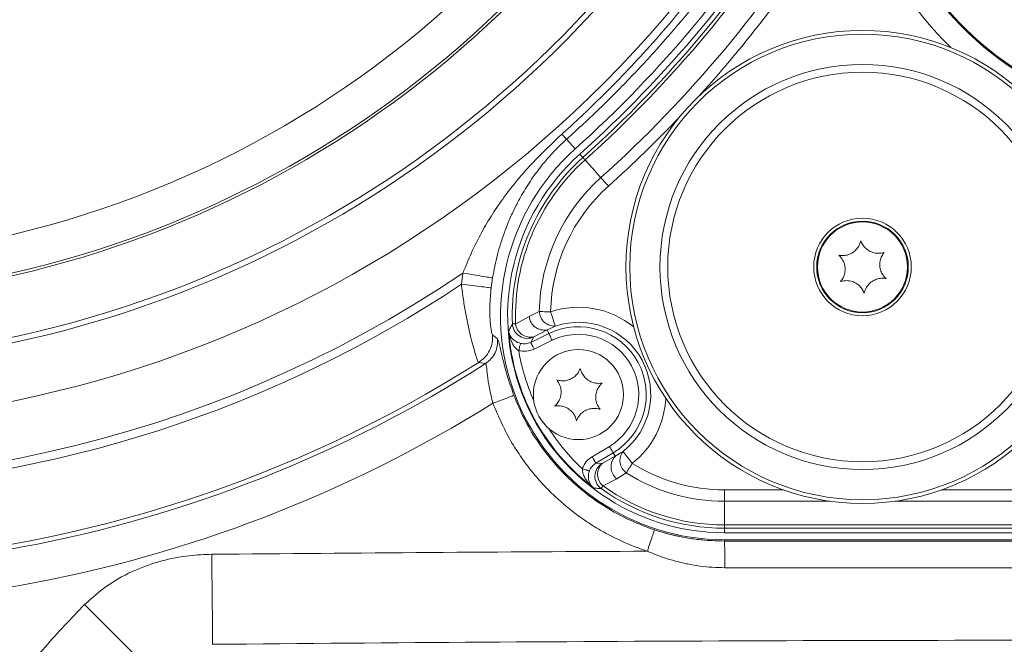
# Model space of a CAD drawing. Header units: millimetres. Extents: x 0 to 8410, y 0 to 5940.
# Tile 67 of 180: x 3609 to 3740, y 2994 to 3077. Entities that reach past the tile are written whole.
import ezdxf

# ---------------------------------------------------------------- set-up
doc = ezdxf.new("R2010")
doc.units = ezdxf.units.MM
doc.header["$LTSCALE"] = 10

msp = doc.modelspace()

# ---------------------------------------------------------------- linework, layer by layer
at = {"color": 8, "linetype": 'Continuous', "lineweight": 0}
for p, q in [((3682.59, 3060.09), (3681.44, 3061.37)), ((3683.62, 3058.94), (3683.22, 3059.39)), ((3667.44, 3042.06), (3667.65, 3043.55)), ((3671.59, 3042.91), (3671.4, 3041.59)), ((3674.67, 3036.8), (3676.45, 3037.79)), ((3676.45, 3037.79), (3677.81, 3038.43)), ((3678.86, 3035.99), (3677.1, 3035.06)), ((3679.96, 3036.5), (3678.86, 3035.99)), ((3678.86, 3035.99), (3679.09, 3035.5)), ((3671.58, 3035.35), (3672.25, 3034.8)), ((3676.67, 3034.33), (3679.09, 3035.5)), ((3677.1, 3035.06), (3676.67, 3034.33)), ((3679.53, 3034.6), (3677.11, 3033.43)), ((3670.66, 3031.51), (3669.74, 3031.65)), ((3684.84, 3019.09), (3687.15, 3020.47)), ((3687.66, 3019.61), (3685.35, 3018.24)), ((3686.19, 3018.2), (3687.94, 3019.15)), ((3687.94, 3019.15), (3687.66, 3019.61)), ((3685.35, 3018.24), (3686.19, 3018.2)), ((3689.4, 3016.94), (3688.12, 3016.15)), ((3688.12, 3016.15), (3686.31, 3015.2)), ((3702.5, 3014.68), (3710.34, 3014.68)), ((3702.5, 3014.68), (3702.5, 3013.18)), ((3731.38, 3014.68), (3774.99, 3014.68)), ((3716.49, 3013.18), (3702.5, 3013.18)), ((3702.5, 3010.01), (3702.5, 3013.18)), ((3775.69, 3013.18), (3725.23, 3013.18)), ((3702.5, 3010.01), (3777.18, 3010.01)), ((3702.5, 3010.01), (3702.5, 3009.58)), ((3777.39, 3009.58), (3702.5, 3009.58)), ((3702.5, 3009.58), (3702.5, 3008.98)), ((3702.5, 3008.03), (3702.5, 3007.87)), ((3702.5, 3007.87), (3778.11, 3007.87))]:
    msp.add_line(p, q, dxfattribs=at)
at = {"color": 7, "linetype": 'Continuous', "lineweight": 0}
for p, q in [((3687.94, 3019.15), (3688.97, 3019.79)), ((3702.5, 3008.98), (3777.68, 3008.98)), ((3778.13, 3008.03), (3702.5, 3008.03))]:
    msp.add_line(p, q, dxfattribs=at)
at = {"color": 8, "linetype": 'Continuous', "lineweight": 0, "flags": 128}
for points in [[(3683.62, 3058.94), (3683.63, 3058.93), (3683.65, 3058.91), (3683.67, 3058.88), (3683.7, 3058.85), (3683.74, 3058.8), (3683.79, 3058.75), (3683.85, 3058.69), (3683.91, 3058.62)], [(3683.91, 3058.62), (3684.17, 3058.33), (3684.43, 3058.04), (3684.69, 3057.75), (3684.95, 3057.46), (3685.22, 3057.16), (3685.48, 3056.86), (3685.75, 3056.56), (3686.02, 3056.26)], [(3686.02, 3056.26), (3686.12, 3056.15), (3686.23, 3056.03), (3686.35, 3055.9), (3686.47, 3055.76), (3686.61, 3055.61), (3686.74, 3055.46), (3686.88, 3055.3), (3687.03, 3055.14)], [(3677.81, 3038.43), (3677.96, 3038.42), (3678.13, 3038.42), (3678.3, 3038.42), (3678.49, 3038.41), (3678.69, 3038.41), (3678.9, 3038.4), (3679.11, 3038.4), (3679.32, 3038.39)], [(3679.96, 3036.5), (3679.94, 3036.55), (3679.9, 3036.66), (3679.84, 3036.84), (3679.76, 3037.08), (3679.67, 3037.36), (3679.56, 3037.68), (3679.44, 3038.03), (3679.32, 3038.39)], [(3674.24, 3036.78), (3674.25, 3036.78), (3674.27, 3036.78), (3674.31, 3036.78), (3674.36, 3036.79), (3674.42, 3036.79), (3674.49, 3036.79), (3674.57, 3036.79), (3674.67, 3036.8)], [(3679.09, 3035.5), (3679.1, 3035.48), (3679.13, 3035.42), (3679.17, 3035.34), (3679.23, 3035.23), (3679.29, 3035.09), (3679.36, 3034.94), (3679.44, 3034.77), (3679.53, 3034.6)], [(3675.31, 3034.19), (3675.31, 3034.16), (3675.29, 3034.1), (3675.27, 3034.01), (3675.24, 3033.89), (3675.2, 3033.74), (3675.16, 3033.58), (3675.12, 3033.4), (3675.07, 3033.22)], [(3676.67, 3034.33), (3676.68, 3034.31), (3676.71, 3034.25), (3676.75, 3034.17), (3676.81, 3034.06), (3676.87, 3033.92), (3676.95, 3033.77), (3677.03, 3033.6), (3677.11, 3033.43)], [(3687.66, 3019.61), (3687.65, 3019.64), (3687.61, 3019.69), (3687.57, 3019.77), (3687.5, 3019.88), (3687.43, 3020), (3687.34, 3020.15), (3687.24, 3020.31), (3687.15, 3020.47)], [(3685.35, 3018.24), (3685.34, 3018.26), (3685.31, 3018.31), (3685.26, 3018.39), (3685.19, 3018.5), (3685.12, 3018.63), (3685.03, 3018.77), (3684.94, 3018.93), (3684.84, 3019.09)], [(3688.97, 3019.79), (3689, 3019.75), (3689.07, 3019.65), (3689.19, 3019.5), (3689.34, 3019.31), (3689.53, 3019.07), (3689.74, 3018.8), (3689.96, 3018.51), (3690.2, 3018.21)], [(3690.2, 3018.21), (3690.09, 3018.03), (3689.97, 3017.86), (3689.87, 3017.68), (3689.76, 3017.51), (3689.66, 3017.35), (3689.57, 3017.2), (3689.48, 3017.06), (3689.4, 3016.94)], [(3684.49, 3017.18), (3684.46, 3017.19), (3684.4, 3017.21), (3684.31, 3017.24), (3684.19, 3017.28), (3684.05, 3017.33), (3683.89, 3017.39), (3683.72, 3017.44), (3683.54, 3017.51)], [(3686.31, 3015.2), (3686.25, 3015.13), (3686.2, 3015.06), (3686.16, 3015), (3686.13, 3014.95), (3686.1, 3014.91), (3686.08, 3014.88), (3686.06, 3014.86), (3686.06, 3014.85)], [(3634.31, 2994.11), (3634.31, 2994.41), (3634.3, 2995.14), (3634.29, 2996.28), (3634.27, 2997.77), (3634.26, 2999.57), (3634.24, 3001.61), (3634.22, 3003.82), (3634.2, 3006.11)], [(3625.1, 2991.55), (3624.54, 2992.11), (3623.82, 2992.83), (3622.96, 2993.69), (3621.97, 2994.67), (3620.88, 2995.76), (3619.71, 2996.93), (3618.49, 2998.15), (3617.24, 2999.4)]]:
    msp.add_lwpolyline(points, dxfattribs=at)
at = {"color": 7, "linetype": 'Continuous', "lineweight": 0}
for centre, radius in [((3720.86, 3044.37), 31.5), ((3720.86, 3044.37), 6.5), ((3720.86, 3044.37), 6), ((3683.03, 3027.37), 6)]:
    msp.add_circle(centre, radius, dxfattribs=at)
at = {"color": 8, "linetype": 'Continuous', "lineweight": 0}
for radius in [31, 26.97, 25.94, 6.1]:
    msp.add_circle((3720.86, 3044.37), radius, dxfattribs=at)
for centre, radius, start, end in [((3577.03, 3177.87), 132.76, 277.9961, 345.325), ((3577.03, 3177.87), 154.43, 196.8234, 332.2379), ((3577.03, 3177.87), 137.75, 274.7213, 337.4905), ((3577.03, 3177.87), 138.1, 275.0676, 337.1189), ((3577.03, 3177.87), 146.09, 275.0676, 333.8494), ((3577.03, 3177.87), 146.83, 273.4251, 333.2028), ((3763.93, 3105.77), 44.89, 192.0168, 225.7967), ((3763.93, 3105.77), 41.89, 192.0168, 252.8416), ((3577.03, 3177.87), 159.71, 311.8683, 328.4985), ((3577.03, 3177.87), 160.14, 311.8683, 328.4985), ((3577.03, 3177.87), 163.3, 311.8683, 328.4985), ((3577.03, 3177.87), 164.81, 317.8104, 328.4985), ((3577.03, 3177.87), 162.03, 219.5163, 304.0054), ((3577.03, 3177.87), 164.81, 311.8683, 316.4559), ((3702.5, 3037.87), 28.29, 131.8683, 182.2093), ((3702.5, 3037.87), 27.86, 131.8683, 182.2093), ((3702.5, 3037.87), 24.7, 131.8683, 178.7093), ((3702.5, 3037.87), 23.19, 131.8683, 178.7093), ((3577.03, 3177.87), 163.15, 240.9388, 303.6526), ((3683.03, 3027.37), 11.63, 50.7272, 108.6), ((3678.48, 3037.99), 2.03, 185.7252, 280.7816), ((3679.81, 3038.49), 1.99, 181.7329, 274.2759), ((3676.24, 3036.86), 2, 182.3514, 295.6893), ((3676.67, 3037.03), 2.02, 186.56, 282.4474), ((3683.03, 3027.37), 9.03, 300.8313, 115.8313), ((3683.03, 3027.37), 9.63, 308.0627, 108.6), ((3702.5, 3037.87), 28.82, 183.9441, 232.7185), ((3683.03, 3027.37), 8.03, 300.8313, 115.8313), ((3702.5, 3037.87), 27.82, 189.6187, 204.0003), ((3577.03, 3177.87), 173.13, 245.4906, 302.3774), ((3577.03, 3177.87), 173.75, 258.5659, 302.6073), ((3683.03, 3027.37), 11.63, 308.0627, 357.6693), ((3577.03, 3177.87), 178.74, 258.5659, 301.9542), ((3702.5, 3037.87), 27.82, 212.6623, 227.0439), ((3689.4, 3017.73), 2.03, 135.8808, 230.9375), ((3690.55, 3018.57), 1.99, 142.3867, 234.9299), ((3687.22, 3016.48), 2, 120.974, 234.3105), ((3687.6, 3016.75), 2.02, 134.2147, 230.1037), ((3702.5, 3037.87), 23.19, 237.9533, 270), ((3702.5, 3037.87), 24.7, 237.9533, 270), ((3702.5, 3037.87), 27.86, 234.4533, 270), ((3702.5, 3037.87), 28.29, 234.4533, 270), ((3752.03, -9643.63), 12650.28, 90.270932, 90.533694), ((3752.03, -9643.63), 12638.29, 89.881848, 90.533694)]:
    msp.add_arc(centre, radius, start, end, dxfattribs=at)
at = {"color": 7, "linetype": 'Continuous', "lineweight": 0}
for centre, radius, start, end in [((3763.93, 3105.77), 41.75, 136.015, 252.6753), ((3577.03, 3177.87), 158.16, 311.8683, 328.4985), ((3577.03, 3177.87), 159.1, 311.8683, 328.4985), ((3702.5, 3037.87), 29.84, 131.8683, 270), ((3702.5, 3037.87), 28.9, 131.8683, 270)]:
    msp.add_arc(centre, radius, start, end, dxfattribs=at)
at = {"color": 8, "linetype": 'Continuous', "lineweight": 0}
for points, knots in [([(3680.83, 3062.06), (3681.55, 3062.72), (3683.14, 3064.16), (3685.69, 3066.6), (3688.59, 3069.51), (3691.8, 3072.93), (3695.2, 3076.79), (3699.06, 3081.49), (3702.94, 3086.65), (3706.57, 3091.9), (3708.62, 3095.18), (3709.55, 3096.66)], [0, 0, 0, 0, 0.065071, 0.143128, 0.234167, 0.338185, 0.455177, 0.575753, 0.742678, 0.884091, 1, 1, 1, 1]), ([(3710.43, 3096.12), (3709.88, 3095.23), (3708.69, 3093.31), (3706.68, 3090.27), (3704.32, 3086.86), (3701.56, 3083.12), (3698.41, 3079.12), (3695.36, 3075.5), (3692.71, 3072.53), (3690.58, 3070.24), (3688.43, 3068.02), (3686.14, 3065.74), (3683.77, 3063.48), (3682.2, 3062.06), (3681.44, 3061.37)], [0, 0, 0, 0, 0.069028, 0.149214, 0.240557, 0.343059, 0.456716, 0.57654, 0.655899, 0.719662, 0.783015, 0.86024, 0.932568, 1, 1, 1, 1]), ([(3667.65, 3043.55), (3668.01, 3044.46), (3668.76, 3046.33), (3670.09, 3048.95), (3671.55, 3051.42), (3673.72, 3054.56), (3676.71, 3058.18), (3679.5, 3060.81), (3680.83, 3062.06)], [0, 0, 0, 0, 0.126815, 0.259395, 0.382565, 0.504827, 0.765034, 1, 1, 1, 1]), ([(3681.44, 3061.37), (3681.07, 3061.02), (3680.29, 3060.3), (3679.16, 3059.1), (3677.9, 3057.61), (3676.58, 3055.8), (3675.42, 3053.9), (3674.49, 3052.12), (3673.76, 3050.51), (3672.97, 3048.49), (3672.18, 3045.97), (3671.79, 3043.95), (3671.59, 3042.91)], [0, 0, 0, 0, 0.06985, 0.145613, 0.227808, 0.344752, 0.465455, 0.54802, 0.633399, 0.718311, 0.854416, 1, 1, 1, 1]), ([(3681.44, 3061.37), (3681.4, 3061.42), (3681.32, 3061.5), (3680.99, 3061.87), (3680.83, 3062.06)], [0, 0, 0, 0, 0.500001, 1, 1, 1, 1]), ([(3671.59, 3042.91), (3671.51, 3042.92), (3671.35, 3042.95), (3670.43, 3043.1), (3669.13, 3043.31), (3668.13, 3043.47), (3667.65, 3043.55)], [0, 0, 0, 0, 0.240773, 0.5, 0.759228, 1, 1, 1, 1]), ([(3669.74, 3031.65), (3669.7, 3031.71), (3669.62, 3031.83), (3669.39, 3032.49), (3669.1, 3033.46), (3668.75, 3034.75), (3668.38, 3036.32), (3668.02, 3038.1), (3667.69, 3040.04), (3667.52, 3041.38), (3667.44, 3042.06)], [0, 0, 0, 0, 0.124382, 0.247192, 0.368951, 0.490171, 0.615953, 0.7436, 0.868727, 1, 1, 1, 1]), ([(3671.4, 3041.59), (3671.33, 3041.6), (3671.17, 3041.62), (3670.24, 3041.73), (3668.93, 3041.89), (3667.92, 3042.01), (3667.44, 3042.06)], [0, 0, 0, 0, 0.240773, 0.5, 0.759227, 1, 1, 1, 1]), ([(3671.4, 3041.59), (3671.33, 3040.77), (3671.22, 3039.55), (3671.22, 3038.09), (3671.27, 3037.14), (3671.34, 3036.38), (3671.46, 3035.6), (3671.53, 3035.45), (3671.58, 3035.35)], [0, 0, 0, 0, 0.261345, 0.388265, 0.512682, 0.635064, 0.757766, 1, 1, 1, 1]), ([(3673.75, 3035.89), (3673.76, 3035.91), (3673.81, 3036), (3673.97, 3036.3), (3674.12, 3036.58), (3674.24, 3036.78)], [0, 0, 0, 0, 0.063025, 0.323682, 1, 1, 1, 1]), ([(3671.58, 3035.35), (3671.58, 3034.99), (3671.59, 3034.27), (3671.22, 3033.23), (3670.61, 3032.3), (3670.03, 3031.87), (3669.74, 3031.65)], [0, 0, 0, 0, 0.245342, 0.500001, 0.75466, 1, 1, 1, 1]), ([(3672.25, 3034.8), (3672.26, 3034.49), (3672.27, 3033.84), (3671.96, 3032.91), (3671.42, 3032.09), (3670.91, 3031.7), (3670.66, 3031.51)], [0, 0, 0, 0, 0.2452063, 0.5000002, 0.7547972, 1, 1, 1, 1]), ([(3672.25, 3034.8), (3672.32, 3034.66), (3672.45, 3034.38), (3672.83, 3032.58), (3673.44, 3030.11), (3674.1, 3028.22), (3674.43, 3027.27)], [0, 0, 0, 0, 0.254875, 0.503525, 0.749167, 1, 1, 1, 1]), ([(3675.07, 3033.22), (3674.94, 3033.32), (3674.63, 3033.56), (3674.23, 3034.13), (3673.9, 3034.92), (3673.78, 3035.55), (3673.75, 3035.89), (3673.75, 3035.89)], [0, 0, 0, 0, 0.152842, 0.362656, 0.660736, 0.996516, 1, 1, 1, 1]), ([(3677.11, 3033.43), (3676.77, 3033.3), (3676.1, 3033.06), (3675.41, 3033.17), (3675.07, 3033.22)], [0, 0, 0, 0, 0.516095, 1, 1, 1, 1]), ([(3675.31, 3034.19), (3675.54, 3034.15), (3676, 3034.08), (3676.45, 3034.25), (3676.67, 3034.33)], [0, 0, 0, 0, 0.483704, 1, 1, 1, 1]), ([(3671.63, 3026.21), (3671.46, 3026.9), (3671.14, 3028.25), (3670.89, 3029.98), (3670.8, 3030.99), (3670.72, 3031.43), (3670.68, 3031.48), (3670.66, 3031.51)], [0, 0, 0, 0, 0.269945, 0.52581, 0.767314, 0.886212, 1, 1, 1, 1]), ([(3674.43, 3027.27), (3674.38, 3027.25), (3674.26, 3027.21), (3673.61, 3026.96), (3672.68, 3026.61), (3671.97, 3026.34), (3671.63, 3026.21)], [0, 0, 0, 0, 0.240773, 0.500002, 0.759228, 1, 1, 1, 1]), ([(3674.43, 3027.27), (3674.86, 3026.24), (3675.71, 3024.18), (3677.42, 3021.29), (3679.42, 3018.6), (3681.71, 3016.15), (3684.26, 3013.97), (3687.04, 3012.09), (3690, 3010.51), (3692.1, 3009.74), (3693.14, 3009.36)], [0, 0, 0, 0, 0.125, 0.250001, 0.375, 0.5, 0.625, 0.75, 0.875, 1, 1, 1, 1]), ([(3692.21, 3006.51), (3691.7, 3006.69), (3690.67, 3007.04), (3689.17, 3007.66), (3687.7, 3008.36), (3686.27, 3009.12), (3685.01, 3009.87), (3683.92, 3010.59), (3683, 3011.24), (3682.1, 3011.92), (3681.24, 3012.62), (3680.42, 3013.33), (3679.64, 3014.06), (3678.88, 3014.81), (3678.15, 3015.59), (3677.43, 3016.4), (3676.74, 3017.24), (3676.07, 3018.11), (3675.42, 3019), (3674.8, 3019.92), (3673.35, 3022.22), (3672.42, 3024.39), (3671.63, 3026.21)], [0, 0, 0, 0, 0.055249, 0.1103364, 0.1653968, 0.2205649, 0.2759762, 0.3145487, 0.3529972, 0.391368, 0.4297049, 0.4658142, 0.5019492, 0.5381485, 0.5744495, 0.6108908, 0.6481385, 0.6854349, 0.7228219, 0.76034, 0.7980318, 1, 1, 1, 1]), ([(3683.54, 3017.51), (3683.69, 3017.84), (3683.99, 3018.48), (3684.56, 3018.89), (3684.84, 3019.09)], [0, 0, 0, 0, 0.515642, 1, 1, 1, 1]), ([(3685.35, 3018.24), (3685.17, 3018.1), (3684.78, 3017.83), (3684.59, 3017.4), (3684.49, 3017.18)], [0, 0, 0, 0, 0.4845632, 1, 1, 1, 1]), ([(3685.04, 3014.94), (3685.04, 3014.94), (3684.78, 3015.15), (3684.32, 3015.59), (3683.84, 3016.31), (3683.58, 3016.95), (3683.55, 3017.34), (3683.54, 3017.51)], [0, 0, 0, 0, 0.003485, 0.339263, 0.637344, 0.84716, 1, 1, 1, 1]), ([(3686.06, 3014.85), (3685.97, 3014.86), (3685.65, 3014.88), (3685.31, 3014.91), (3685.06, 3014.93), (3685.04, 3014.94)], [0, 0, 0, 0, 0.260656, 0.936975, 1, 1, 1, 1]), ([(3693.14, 3009.36), (3693.13, 3009.3), (3693.09, 3009.19), (3692.87, 3008.52), (3692.56, 3007.58), (3692.32, 3006.86), (3692.21, 3006.51)], [0, 0, 0, 0, 0.240772, 0.499995, 0.759223, 1, 1, 1, 1]), ([(3693.14, 3009.36), (3693.62, 3009.21), (3694.25, 3009.01), (3695.04, 3008.81), (3695.51, 3008.69), (3696.01, 3008.58), (3696.82, 3008.4), (3697.78, 3008.23), (3698.88, 3008.08), (3699.97, 3007.97), (3701.18, 3007.89), (3702.07, 3007.88), (3702.5, 3007.87)], [0, 0, 0, 0, 0.158426, 0.206068, 0.256923, 0.310989, 0.36827, 0.520183, 0.6165, 0.719601, 0.864349, 1, 1, 1, 1]), ([(3702.5, 3007.87), (3702.5, 3007.85), (3702.5, 3007.81), (3702.5, 3007.58), (3702.5, 3007.23), (3702.51, 3006.74), (3702.51, 3006.17), (3702.51, 3005.54), (3702.51, 3004.91), (3702.51, 3004.51), (3702.51, 3004.31)], [0, 0, 0, 0, 0.114978, 0.238134, 0.36742, 0.5, 0.632579, 0.761863, 0.885018, 1, 1, 1, 1]), ([(3617.24, 2999.4), (3618.26, 3000.3), (3620.32, 3002.14), (3623.87, 3004.03), (3627.53, 3005.3), (3630.95, 3005.97), (3633.19, 3006.06), (3634.2, 3006.11)], [0, 0, 0, 0, 0.217553, 0.443189, 0.638983, 0.839068, 1, 1, 1, 1]), ([(3702.51, 3004.31), (3701.95, 3004.33), (3700.85, 3004.35), (3699.2, 3004.52), (3697.56, 3004.79), (3695.99, 3005.17), (3694.57, 3005.59), (3693.32, 3006.04), (3692.57, 3006.36), (3692.21, 3006.51)], [0, 0, 0, 0, 0.155789, 0.311741, 0.468555, 0.626917, 0.768468, 0.888697, 1, 1, 1, 1]), ([(3778.11, 3004.29), (3765.51, 3004.29), (3740.31, 3004.28), (3715.11, 3004.3), (3702.51, 3004.31)], [0, 0, 0, 0, 0.499867, 1, 1, 1, 1]), ([(3598.99, 2975.01), (3600.24, 2977.2), (3602.74, 2981.58), (3607.11, 2987.82), (3611.9, 2993.82), (3615.46, 2997.54), (3617.24, 2999.4)], [0, 0, 0, 0, 0.247402, 0.494809, 0.747401, 1, 1, 1, 1])]:
    msp.add_open_spline(points, degree=3, knots=knots, dxfattribs=at)
at = {"color": 7, "linetype": 'Continuous', "lineweight": 0}
for points, knots in [([(3720.63, 3047.86), (3720.55, 3047.59), (3720.4, 3047.11), (3719.89, 3046.5), (3719.31, 3046.11), (3718.65, 3045.89), (3718.12, 3045.86), (3717.82, 3045.91), (3717.72, 3045.92)], [0, 0, 0, 0, 0.235566, 0.408149, 0.581147, 0.745077, 0.917187, 1, 1, 1, 1]), ([(3723.77, 3046.31), (3723.49, 3046.25), (3723, 3046.14), (3722.22, 3046.28), (3721.59, 3046.58), (3721.07, 3047.04), (3720.78, 3047.49), (3720.67, 3047.77), (3720.63, 3047.86)], [0, 0, 0, 0, 0.235553, 0.408136, 0.581132, 0.745064, 0.917172, 1, 1, 1, 1]), ([(3717.72, 3045.92), (3717.92, 3045.71), (3718.26, 3045.34), (3718.53, 3044.6), (3718.58, 3043.9), (3718.44, 3043.22), (3718.2, 3042.74), (3718.01, 3042.51), (3717.95, 3042.43)], [0, 0, 0, 0, 0.235569, 0.408152, 0.581146, 0.745077, 0.917187, 1, 1, 1, 1]), ([(3724, 3042.82), (3723.8, 3043.03), (3723.46, 3043.4), (3723.19, 3044.14), (3723.14, 3044.85), (3723.28, 3045.52), (3723.52, 3046), (3723.71, 3046.24), (3723.77, 3046.31)], [0, 0, 0, 0, 0.23557, 0.408152, 0.581147, 0.745077, 0.917187, 1, 1, 1, 1]), ([(3717.95, 3042.43), (3718.23, 3042.49), (3718.72, 3042.6), (3719.5, 3042.47), (3720.13, 3042.16), (3720.64, 3041.7), (3720.94, 3041.25), (3721.05, 3040.97), (3721.08, 3040.88)], [0, 0, 0, 0, 0.235554, 0.408138, 0.581135, 0.745063, 0.917177, 1, 1, 1, 1]), ([(3721.08, 3040.88), (3721.17, 3041.15), (3721.32, 3041.63), (3721.83, 3042.24), (3722.41, 3042.63), (3723.06, 3042.85), (3723.6, 3042.88), (3723.9, 3042.84), (3724, 3042.82)], [0, 0, 0, 0, 0.235567, 0.408146, 0.581144, 0.745074, 0.917185, 1, 1, 1, 1]), ([(3673.75, 3035.89), (3673.75, 3035.89), (3673.77, 3035.66), (3673.9, 3035.24), (3674.29, 3034.72), (3674.69, 3034.44), (3675.02, 3034.28), (3675.19, 3034.23), (3675.31, 3034.19)], [0, 0, 0, 0, 0.0030766, 0.3365175, 0.6309481, 0.8395129, 0.8775675, 1, 1, 1, 1]), ([(3683.28, 3030.86), (3683.16, 3030.6), (3682.95, 3030.15), (3682.36, 3029.62), (3681.73, 3029.3), (3681.05, 3029.18), (3680.52, 3029.22), (3680.23, 3029.31), (3680.13, 3029.34)], [0, 0, 0, 0, 0.235568, 0.408151, 0.581145, 0.745076, 0.917187, 1, 1, 1, 1]), ([(3686.18, 3028.9), (3685.89, 3028.87), (3685.39, 3028.83), (3684.64, 3029.07), (3684.05, 3029.46), (3683.61, 3029.99), (3683.37, 3030.47), (3683.3, 3030.77), (3683.28, 3030.86)], [0, 0, 0, 0, 0.235568, 0.40815, 0.581147, 0.745078, 0.917186, 1, 1, 1, 1]), ([(3680.13, 3029.34), (3680.3, 3029.1), (3680.58, 3028.69), (3680.75, 3027.92), (3680.71, 3027.21), (3680.47, 3026.56), (3680.17, 3026.12), (3679.95, 3025.91), (3679.88, 3025.85)], [0, 0, 0, 0, 0.235551, 0.408135, 0.581135, 0.745062, 0.917176, 1, 1, 1, 1]), ([(3685.92, 3025.41), (3685.76, 3025.64), (3685.47, 3026.05), (3685.31, 3026.83), (3685.35, 3027.53), (3685.58, 3028.18), (3685.89, 3028.62), (3686.11, 3028.83), (3686.18, 3028.9)], [0, 0, 0, 0, 0.235555, 0.408139, 0.581131, 0.745063, 0.917172, 1, 1, 1, 1]), ([(3679.88, 3025.85), (3680.17, 3025.87), (3680.66, 3025.91), (3681.42, 3025.67), (3682.01, 3025.28), (3682.45, 3024.75), (3682.68, 3024.27), (3682.75, 3023.98), (3682.78, 3023.88)], [0, 0, 0, 0, 0.235568, 0.408151, 0.581147, 0.745072, 0.917186, 1, 1, 1, 1]), ([(3682.78, 3023.88), (3682.9, 3024.14), (3683.11, 3024.59), (3683.7, 3025.13), (3684.33, 3025.44), (3685, 3025.56), (3685.54, 3025.52), (3685.83, 3025.43), (3685.92, 3025.41)], [0, 0, 0, 0, 0.235566, 0.408149, 0.581147, 0.745075, 0.917186, 1, 1, 1, 1]), ([(3684.49, 3017.18), (3684.45, 3017.05), (3684.4, 3016.89), (3684.35, 3016.53), (3684.37, 3016.03), (3684.59, 3015.42), (3684.87, 3015.08), (3685.04, 3014.94), (3685.04, 3014.94)], [0, 0, 0, 0, 0.122436, 0.16049, 0.369055, 0.663487, 0.996923, 1, 1, 1, 1])]:
    msp.add_open_spline(points, degree=3, knots=knots, dxfattribs=at)

doc.saveas('drawing.dxf')
